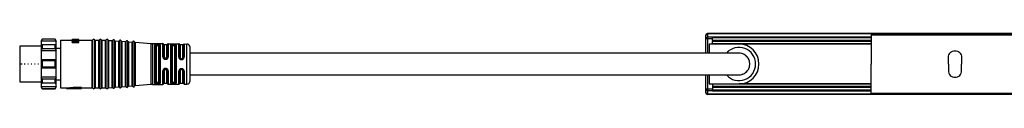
# Model space of a CAD drawing. Header units: millimetres. Extents: x -1015 to 3375, y 357 to 841.
# Tile 2 of 22: x -641 to -344, y 357 to 375. Entities that reach past the tile are written whole.
import ezdxf

# ---------------------------------------------------------------- set-up
doc = ezdxf.new("R2010")
doc.units = ezdxf.units.MM

# ---------------------------------------------------------------- blocks, each defined once
blk = doc.blocks.new('Drawing View4')
at = {"color": 7, "linetype": 'Continuous', "lineweight": 25}
for p, q in [((155.2, 10.87), (155.2, 11.9)), ((155.7, 12.4), (155.7, 12.33)), ((1354.7, 12.4), (155.7, 12.4)), ((155.7, 12.33), (155.7, 11.29)), ((1354.7, 12.33), (155.7, 12.33)), ((255.45, 12.25), (204.95, 12.25)), ((204.95, 12.05), (255.45, 12.05)), ((204.95, 12.05), (204.95, 3.25)), ((-44.5, 10.75), (-44.8, 10.25)), ((-44.8, 10.14), (-44.5, 10.69)), ((-44.8, 10.25), (-44.8, 10.14)), ((-40.3, 10.14), (-44.8, 10.14)), ((-44.8, 10.14), (-44.8, 9)), ((-44.5, 8.99), (-44.8, 9)), ((-44.8, 9), (-44.8, 7.24)), ((-40.3, 9), (-44.8, 9)), ((-40.6, 10.75), (-44.5, 10.75)), ((-44.5, 10.75), (-44.5, 10.69)), ((-40.6, 10.69), (-44.5, 10.69)), ((-44.5, 8.99), (-44.5, 8.55)), ((-40.6, 8.99), (-44.5, 8.99)), ((-40.3, 10.25), (-40.6, 10.75)), ((-40.6, 10.69), (-40.6, 10.75)), ((-40.6, 10.69), (-40.3, 10.14)), ((-40.3, 9), (-40.6, 8.99)), ((-40.6, 8.55), (-40.6, 8.99)), ((-40.3, 10.14), (-40.3, 10.25)), ((-40.3, 9), (-40.3, 10.14)), ((-40.3, 7.24), (-40.3, 9)), ((-39, 10.4), (-39, -3.9)), ((-39, 10.4), (-35.5, 10.4)), ((-35.5, 10.6), (-33.5, 10.6)), ((-35.5, 10.6), (-35.5, 10.58)), ((-35.5, 10.52), (-35.5, 10.58)), ((-35.5, 10.52), (-35.5, 10.45)), ((-35.5, 10.52), (-33.5, 10.52)), ((-35.5, 10.25), (-35.5, 10.45)), ((-35.5, 10.08), (-35.5, 9.91)), ((-33.5, 9.91), (-35.5, 9.91)), ((-35.5, 9.69), (-35.5, 9.91)), ((-35.5, 9.69), (-33.5, 9.69)), ((-35.2, 10.6), (-35.2, 10.6)), ((-35.2, 10.52), (-35.2, 10.56)), ((-34.86, 10.56), (-35.2, 10.56)), ((-33.5, 10.58), (-35.16, 10.58)), ((-33.5, 10.47), (-35.07, 10.47)), ((-35.07, 10.02), (-33.5, 10.02)), ((-35.03, 10.6), (-35.03, 10.6)), ((-34.86, 10.52), (-34.86, 10.56)), ((-33.71, 10.6), (-33.76, 10.6)), ((-33.71, 10.6), (-33.71, 10.6)), ((-33.5, 10.6), (-33.71, 10.6)), ((-33.55, 10.02), (-33.5, 10.03)), ((-33.5, 10.58), (-33.5, 10.6)), ((-33.5, 10.6), (-33.5, 10.6)), ((-33.5, 10.52), (-33.5, 10.58)), ((-33.5, 10.47), (-33.5, 10.52)), ((-33.5, 10.34), (-33.5, 10.47)), ((-33.5, 10.4), (-29.46, 10.4)), ((-33.5, 10.24), (-33.5, 10.34)), ((-33.5, 10.03), (-33.5, 10.24)), ((-33.5, 9.91), (-33.5, 10.02)), ((-33.5, 9.69), (-33.5, 9.91)), ((-29.46, -3.9), (-29.46, 10.4)), ((-29.27, -4.02), (-29.27, 10.52)), ((-28.73, -4.02), (-28.73, 10.52)), ((-28.54, 10.4), (-28.54, -3.9)), ((-28.54, 10.4), (-27.46, 10.4)), ((-27.46, -3.9), (-27.46, 10.4)), ((-27.27, -4.02), (-27.27, 10.52)), ((-26.73, -4.02), (-26.73, 10.52)), ((-26.54, 10.4), (-26.54, -3.9)), ((-26.54, 10.4), (-25.46, 10.4)), ((-25.46, -3.9), (-25.46, 10.4)), ((-25.27, -4.02), (-25.27, 10.52)), ((-24.72, -4), (-24.72, 10.5)), ((-24.54, 10.37), (-24.54, -3.87)), ((-24.54, 10.37), (-23.46, 10.29)), ((-23.46, -3.79), (-23.46, 10.29)), ((-23.27, -3.9), (-23.27, 10.4)), ((-22.72, -3.86), (-22.72, 10.36)), ((-22.54, 10.23), (-22.54, -3.72)), ((-22.54, 10.23), (-21.46, 10.15)), ((-21.46, -3.65), (-21.46, 10.15)), ((-21.27, -3.75), (-21.27, 10.25)), ((-20.72, -3.71), (-20.72, 10.22)), ((-20.54, 10.08), (-20.54, -3.58)), ((-20.54, 10.08), (-19.46, 10.01)), ((-19.46, -3.5), (-19.46, 10.01)), ((-19.27, -3.61), (-19.27, 10.11)), ((-18.72, -3.57), (-18.72, 10.07)), ((-18.54, 9.94), (-18.54, -3.44)), ((-18.54, 9.94), (-17.46, 9.86)), ((-17.46, -3.36), (-17.46, 9.86)), ((-17.27, -3.47), (-17.27, 9.97)), ((-16.72, -3.43), (-16.72, 9.93)), ((-16.54, 9.8), (-16.54, -3.3)), ((-16.54, 9.8), (-11.72, 9.45)), ((-11.72, -2.95), (-11.72, 9.45)), ((-11.28, 9.44), (-11.28, -2.93)), ((-11.28, 9.44), (-8.19, 9.38)), ((-10.58, 9.12), (-10.6, 9.07)), ((-10.6, -2.57), (-10.6, 9.07)), ((-10.4, 8.89), (-10.39, 8.93)), ((-10.4, 8.89), (-10.4, -2.39)), ((-9.9, 9), (-9.9, 9.07)), ((-9.7, 9.07), (-9.9, 9.07)), ((-9.9, 9), (-9.7, 9)), ((-9.7, 9.07), (-9.7, 9)), ((-9, 9.05), (-9, -2.55)), ((-8.19, 5.37), (-8.19, 9.38)), ((-8, 5.31), (-8, 9.22)), ((-7, 9.05), (-7.8, 9.05)), ((-7.8, 9.05), (-7.8, 5.25)), ((-7, 5.25), (-7, 9.05)), ((-6.81, 9.2), (-6.81, 5.31)), ((-6.61, 9.36), (-6.61, 5.36)), ((-6.61, 9.36), (-3.37, 9.31)), ((-5.78, -2.5), (-5.78, 9)), ((-4.9, 9.18), (-5.1, 9.18)), ((-4.9, 8.99), (-5.1, 9)), ((-4.22, 8.97), (-4.22, -2.47)), ((-3.37, 5.27), (-3.37, 9.31)), ((-3.19, 5.23), (-3.19, 9.18)), ((-2.2, 9.05), (-3, 9.05)), ((-3, 9.05), (-3, 5.18)), ((-2.2, 5.18), (-2.2, 9.05)), ((-2.02, 9.17), (-2.02, 5.22)), ((-1.83, 9.28), (-1.83, 5.26)), ((-1.83, 9.28), (-0.98, 9.27)), ((-0.98, 9.26), (-0.98, 9.27)), ((-0.98, -2.77), (-0.98, 9.26)), ((155.2, 6.5), (155.2, 10.87)), ((155.7, 10.87), (155.2, 10.87)), ((157.2, 11.29), (155.7, 11.29)), ((155.7, 11.29), (155.7, 10.87)), ((157.2, 10.87), (155.7, 10.87)), ((155.7, 10.87), (155.7, 6.5)), ((156.2, 9.25), (156.2, 6.5)), ((165.2, 9.25), (156.2, 9.25)), ((204.95, 11.35), (157.2, 11.35)), ((157.2, 11.35), (157.2, 11.17)), ((204.95, 11.17), (157.2, 11.17)), ((157.2, 10.32), (157.2, 11.17)), ((157.2, 10.32), (157.2, 9.98)), ((204.95, 10.32), (157.2, 10.32)), ((157.2, 9.35), (157.2, 9.98)), ((204.95, 9.98), (157.2, 9.98)), ((204.95, 9.35), (157.2, 9.35)), ((157.2, 9.25), (157.2, 9.35)), ((204.95, 9.25), (165.2, 9.25)), ((-44.8, 8.65), (-51.3, 8.65)), ((-51.3, 8.65), (-51.3, 3.25)), ((-44.8, 7.24), (-44.5, 7.86)), ((-40.3, 7.24), (-44.8, 7.24)), ((-44.8, 7.24), (-44.8, 4.5)), ((-44.5, 8.55), (-44.5, 7.86)), ((-40.6, 7.86), (-44.5, 7.86)), ((-40.6, 7.86), (-40.6, 8.55)), ((-40.6, 7.86), (-40.3, 7.24)), ((-40.3, 7.98), (-39, 7.98)), ((-40.3, 4.5), (-40.3, 7.24)), ((-10.2, 8.72), (-10.2, -2.22)), ((-9.9, 8.81), (-9.7, 8.81)), ((-9.4, -2.22), (-9.4, 8.72)), ((-9.2, -2.38), (-9.2, 8.88)), ((-5.59, 8.86), (-5.59, -2.36)), ((-5.4, 8.72), (-5.4, -2.22)), ((-5.1, 8.81), (-4.9, 8.81)), ((-4.6, -2.22), (-4.6, 8.72)), ((-4.41, -2.35), (-4.41, 8.85)), ((0, -1.77), (0, 8.27)), ((-51.3, 3.25), (-51.3, -2.15)), ((-50.54, 3.25), (-51.3, 3.25)), ((-49.65, 3.25), (-49.95, 3.25)), ((-48.65, 3.25), (-48.84, 3.25)), ((-47.65, 3.25), (-47.84, 3.25)), ((-46.65, 3.25), (-46.84, 3.25)), ((-45.65, 3.25), (-45.84, 3.25)), ((-44.8, 4.5), (-44.8, 3.25)), ((-44.5, 4.18), (-44.8, 4.5)), ((-40.3, 4.5), (-44.8, 4.5)), ((-44.8, 3.25), (-44.8, 2)), ((-44.5, 4.18), (-44.5, 3.25)), ((-40.6, 4.18), (-44.5, 4.18)), ((-44.5, 3.25), (-44.5, 2.32)), ((-40.3, 4.5), (-40.6, 4.18)), ((-40.6, 3.25), (-40.6, 4.18)), ((-40.6, 2.32), (-40.6, 3.25)), ((-40.3, 3.25), (-40.3, 4.5)), ((-40.3, 2), (-40.3, 3.25)), ((-7.93, 5.05), (-7.95, 5.11)), ((-7.95, 5.11), (-7.91, 5.04)), ((-7.91, 5.04), (-7.93, 5.05)), ((-7.91, 5.04), (-7.93, 5.05)), ((-7.3, 4.96), (-7.5, 4.96)), ((-7.5, 4.82), (-7.3, 4.82)), ((-6.99, 4.93), (-6.96, 4.95)), ((-6.98, 4.94), (-6.96, 4.95)), ((-6.97, 4.94), (-6.98, 4.94)), ((-6.98, 4.94), (-6.97, 4.94)), ((-6.9, 5.02), (-6.97, 4.93)), ((-2.7, 4.75), (-2.7, 4.89)), ((-2.7, 4.89), (-2.5, 4.89)), ((-2.7, 4.75), (-2.5, 4.75)), ((-2.7, 4.6), (-2.5, 4.6)), ((-2.5, 4.75), (-2.5, 4.89)), ((204.95, -5.55), (204.95, 3.25)), ((228.2, 3.25), (228.2, 5.25)), ((228.2, 3.25), (228.2, 1.25)), ((232.2, 5.25), (232.2, 3.25)), ((232.2, 1.25), (232.2, 3.25)), ((-44.8, 2), (-44.5, 2.32)), ((-40.3, 2), (-44.8, 2)), ((-44.8, 2), (-44.8, -0.74)), ((-40.6, 2.32), (-44.5, 2.32)), ((-40.6, 2.32), (-40.3, 2)), ((-40.3, -0.74), (-40.3, 2)), ((-8.19, -2.88), (-8.19, 1.21)), ((-8, -2.72), (-8, 1.26)), ((-7.95, 1.47), (-7.92, 1.54)), ((-7.9, 1.55), (-7.92, 1.54)), ((-7.82, 1.63), (-7.86, 1.6)), ((-7.8, 1.32), (-7.8, -2.55)), ((-7.3, 1.75), (-7.5, 1.75)), ((-7.5, 1.61), (-7.3, 1.61)), ((-7.01, 1.66), (-6.99, 1.66)), ((-7.01, 1.66), (-6.98, 1.63)), ((-7.01, 1.66), (-6.99, 1.66)), ((-7, -2.55), (-7, 1.32)), ((-6.99, 1.66), (-6.91, 1.57)), ((-6.81, 1.27), (-6.81, -2.7)), ((-6.61, 1.21), (-6.61, -2.86)), ((-3.37, -2.81), (-3.37, 1.16)), ((-3.19, -2.68), (-3.19, 1.2)), ((-3, 1.25), (-3, -2.55)), ((-2.5, 1.83), (-2.7, 1.83)), ((-2.5, 1.68), (-2.7, 1.68)), ((-2.7, 1.68), (-2.7, 1.54)), ((-2.5, 1.54), (-2.7, 1.54)), ((-2.5, 1.68), (-2.5, 1.54)), ((-2.2, -2.55), (-2.2, 1.25)), ((-2.02, 1.21), (-2.02, -2.66)), ((-1.83, 1.17), (-1.83, -2.78)), ((155.2, -4.37), (155.2, 0)), ((155.7, 0), (155.7, -4.37)), ((156.2, 0), (156.2, -2.75)), ((-51.3, -2.15), (-44.8, -2.15)), ((-40.3, -0.74), (-44.8, -0.74)), ((-44.5, -1.36), (-44.8, -0.74)), ((-44.8, -0.74), (-44.8, -2.5)), ((-44.8, -2.5), (-44.5, -2.49)), ((-40.3, -2.5), (-44.8, -2.5)), ((-44.8, -2.5), (-44.8, -3.64)), ((-40.6, -1.36), (-44.5, -1.36)), ((-44.5, -1.36), (-44.5, -2.05)), ((-44.5, -2.05), (-44.5, -2.49)), ((-40.6, -2.49), (-44.5, -2.49)), ((-40.3, -0.74), (-40.6, -1.36)), ((-40.6, -2.05), (-40.6, -1.36)), ((-40.6, -2.49), (-40.6, -2.05)), ((-40.6, -2.49), (-40.3, -2.5)), ((-40.3, -2.5), (-40.3, -0.74)), ((-40.3, -1.47), (-39, -1.47)), ((-40.3, -3.64), (-40.3, -2.5)), ((-11.72, -2.95), (-16.54, -3.3)), ((-11.72, -2.95), (-11.72, -2.95)), ((-11.28, -2.94), (-8.19, -2.88)), ((-11.28, -2.93), (-11.28, -2.94)), ((-10.6, -2.57), (-10.58, -2.62)), ((-10.39, -2.43), (-10.4, -2.39)), ((-9.7, -2.31), (-9.9, -2.31)), ((-9.9, -2.57), (-9.9, -2.5)), ((-9.7, -2.5), (-9.9, -2.5)), ((-9.9, -2.57), (-9.7, -2.57)), ((-9.7, -2.5), (-9.7, -2.57)), ((-7.8, -2.55), (-7, -2.55)), ((-6.61, -2.86), (-3.37, -2.81)), ((-6.61, -2.86), (-6.61, -2.86)), ((-4.9, -2.31), (-5.1, -2.31)), ((-5.1, -2.5), (-4.9, -2.49)), ((-5.1, -2.68), (-4.9, -2.68)), ((-3, -2.55), (-2.2, -2.55)), ((-2.02, -2.66), (-2.02, -2.67)), ((-1.83, -2.78), (-0.98, -2.77)), ((-1.83, -2.78), (-1.83, -2.78)), ((156.2, -2.75), (165.2, -2.75)), ((157.2, -2.85), (157.2, -2.75)), ((204.95, -2.85), (157.2, -2.85)), ((157.2, -2.85), (157.2, -3.48)), ((204.95, -2.75), (165.2, -2.75)), ((-40.3, -3.64), (-44.8, -3.64)), ((-44.5, -4.19), (-44.8, -3.64)), ((-44.8, -3.64), (-44.8, -3.75)), ((-44.8, -3.75), (-44.5, -4.25)), ((-40.6, -4.19), (-44.5, -4.19)), ((-44.5, -4.19), (-44.5, -4.25)), ((-44.5, -4.25), (-40.6, -4.25)), ((-40.3, -3.64), (-40.6, -4.19)), ((-40.6, -4.25), (-40.3, -3.75)), ((-40.6, -4.25), (-40.6, -4.19)), ((-40.3, -3.75), (-40.3, -3.64)), ((-39, -3.9), (-37.2, -3.9)), ((-37.2, -3.9), (-35.2, -3.74)), ((-37.2, -3.9), (-37.2, -4.1)), ((-37.2, -4.1), (-35.2, -3.95)), ((-37.2, -4.1), (-32.7, -4.1)), ((-35.2, -3.74), (-35.2, -3.95)), ((-32.7, -3.84), (-35.2, -3.84)), ((-35.2, -4.04), (-35.2, -3.95)), ((-35.2, -4.04), (-32.7, -4.04)), ((-32.7, -3.84), (-32.7, -4.04)), ((-32.7, -3.9), (-31.07, -3.9)), ((-32.7, -4.1), (-32.7, -4.04)), ((-31.07, -3.9), (-30.84, -3.9)), ((-30.84, -3.9), (-29.46, -3.9)), ((-29.46, -3.9), (-29.46, -3.9)), ((-28.73, -4.02), (-28.73, -4.02)), ((-28.54, -3.9), (-28.54, -3.9)), ((-28.54, -3.9), (-27.46, -3.9)), ((-27.46, -3.9), (-27.46, -3.9)), ((-26.73, -4.02), (-26.73, -4.02)), ((-26.54, -3.9), (-26.54, -3.9)), ((-26.54, -3.9), (-25.46, -3.9)), ((-25.46, -3.9), (-25.46, -3.9)), ((-24.72, -4), (-24.72, -4)), ((-24.54, -3.87), (-23.46, -3.79)), ((-24.54, -3.87), (-24.54, -3.87)), ((-23.46, -3.79), (-23.46, -3.79)), ((-22.72, -3.86), (-22.72, -3.86)), ((-22.54, -3.73), (-21.46, -3.65)), ((-22.54, -3.72), (-22.54, -3.73)), ((-21.46, -3.65), (-21.46, -3.65)), ((-20.72, -3.72), (-20.72, -3.71)), ((-20.54, -3.58), (-19.46, -3.51)), ((-20.54, -3.58), (-20.54, -3.58)), ((-19.46, -3.51), (-19.46, -3.5)), ((-18.72, -3.57), (-18.72, -3.57)), ((-18.54, -3.44), (-17.46, -3.36)), ((-18.54, -3.44), (-18.54, -3.44)), ((-17.46, -3.36), (-17.46, -3.36)), ((-16.72, -3.43), (-16.72, -3.43)), ((-16.54, -3.3), (-16.54, -3.3)), ((155.7, -4.37), (155.2, -4.37)), ((155.2, -5.4), (155.2, -4.37)), ((157.2, -4.37), (155.7, -4.37)), ((155.7, -4.37), (155.7, -4.79)), ((155.7, -4.79), (155.7, -5.83)), ((157.2, -4.79), (155.7, -4.79)), ((1354.7, -5.83), (155.7, -5.83)), ((155.7, -5.83), (155.7, -5.9)), ((1354.7, -5.9), (155.7, -5.9)), ((157.2, -3.48), (157.2, -3.82)), ((204.95, -3.48), (157.2, -3.48)), ((157.2, -3.82), (157.2, -4.67)), ((204.95, -3.82), (157.2, -3.82)), ((204.95, -4.67), (157.2, -4.67)), ((157.2, -4.67), (157.2, -4.85)), ((157.2, -4.85), (204.95, -4.85)), ((204.95, -5.55), (255.45, -5.55)), ((255.45, -5.75), (204.95, -5.75))]:
    blk.add_line(p, q, dxfattribs=at)
at = {"color": 7, "linetype": 'Continuous', "lineweight": 25, "flags": 128}
for points in [[(-9.7, 9.26), (-9.81, 9.26), (-9.9, 9.26)], [(-7.5, 4.67), (-7.38, 4.67), (-7.3, 4.67)], [(-7.3, 1.91), (-7.41, 1.91), (-7.5, 1.91)], [(-9.9, -2.76), (-9.78, -2.76), (-9.7, -2.76)]]:
    blk.add_lwpolyline(points, dxfattribs=at)
at = {"color": 7, "linetype": 'Continuous', "lineweight": 25}
for centre, radius, start, end in [((155.7, 11.9), 0.5, 90, 180), ((155.67, 11.86), 0.468, 85.8136, 175.0883), ((-29.46, 10.6), 0.2, 270, 336.4218), ((-29, 10.4), 0.3, 90, 156.4218), ((-29, 10.4), 0.3, 23.5782, 90), ((-28.54, 10.6), 0.2, 203.5782, 270), ((-27.46, 10.6), 0.2, 270, 336.4218), ((-27, 10.4), 0.3, 90, 156.4218), ((-27, 10.4), 0.3, 23.5782, 90), ((-26.54, 10.6), 0.2, 203.5782, 270), ((-25.46, 10.6), 0.2, 270, 336.4218), ((-25, 10.4), 0.3, 90, 156.4218), ((-25, 10.4), 0.3, 19.5063, 90), ((-24.53, 10.57), 0.2, 199.5063, 265.9282), ((-23.44, 10.49), 0.2, 265.9282, 270), ((-23.44, 10.49), 0.2, 270, 332.35), ((-23, 10.26), 0.3, 90, 152.35), ((-23, 10.26), 0.3, 19.5063, 90), ((-22.53, 10.42), 0.2, 199.5063, 265.9282), ((-21.44, 10.35), 0.2, 265.9282, 270), ((-21.44, 10.35), 0.2, 270, 332.35), ((-21, 10.12), 0.3, 90, 152.35), ((-21, 10.12), 0.3, 19.5063, 90), ((-20.53, 10.28), 0.2, 199.5063, 265.9282), ((-19.44, 10.2), 0.2, 265.9282, 270), ((-19.44, 10.2), 0.2, 270, 332.35), ((-19, 9.97), 0.3, 90, 152.35), ((-19, 9.97), 0.3, 19.5063, 90), ((-18.53, 10.14), 0.2, 199.5063, 265.9282), ((-17.44, 10.06), 0.2, 265.9282, 270), ((-17.44, 10.06), 0.2, 270, 332.35), ((-17, 9.83), 0.3, 90, 152.35), ((-17, 9.83), 0.3, 19.5063, 90), ((-16.53, 10), 0.2, 199.5063, 265.9282), ((-11.15, 17.43), 8, 265.9282, 269.0586), ((-8.19, 9.18), 0.2, 9.4055, 89.0586), ((-7.8, 9.25), 0.2, 189.4055, 270), ((-7, 9.25), 0.2, 270, 346.7915), ((-6.61, 9.16), 0.2, 89.0586, 166.7915), ((-3.37, 9.11), 0.2, 21.1924, 89.0586), ((-3, 9.25), 0.2, 201.1924, 270), ((-2.2, 9.25), 0.2, 270, 334.8768), ((-1.84, 9.08), 0.2, 89.0586, 154.8768), ((-1, 8.27), 1, 0, 89.0586), ((155.67, 10.83), 0.468, 85.8136, 175.0883), ((165.2, 3.25), 6, 270, 90), ((165.2, 3.25), 5, 221.1375, 139.0534), ((165.2, 3.25), 3.25, 270, 91.1723), ((165.2, 3.25), 3.25, 269.9707, 89.981), ((-11.15, -10.93), 8, 90.9414, 94.0718), ((-8.19, -2.68), 0.2, 270.9414, 350.5945), ((-7.8, -2.75), 0.2, 90, 170.5945), ((-7, -2.75), 0.2, 13.2085, 90), ((-6.61, -2.66), 0.2, 193.2085, 270.9414), ((-3.37, -2.61), 0.2, 270.9414, 338.8076), ((-3, -2.75), 0.2, 90, 158.8076), ((-2.2, -2.75), 0.2, 25.1232, 90), ((-1.84, -2.58), 0.2, 205.1232, 270.9414), ((-1, -1.77), 1, 270.9414, 0), ((-29.46, -4.1), 0.2, 23.5782, 90), ((-29, -3.9), 0.3, 203.5782, 270), ((-29, -3.9), 0.3, 270, 336.4218), ((-28.54, -4.1), 0.2, 90, 156.4218), ((-27.46, -4.1), 0.2, 23.5782, 90), ((-27, -3.9), 0.3, 203.5782, 270), ((-27, -3.9), 0.3, 270, 336.4218), ((-26.54, -4.1), 0.2, 90, 156.4218), ((-25.46, -4.1), 0.2, 23.5782, 90), ((-25, -3.9), 0.3, 203.5782, 270), ((-25, -3.9), 0.3, 270, 340.4937), ((-24.53, -4.07), 0.2, 94.0718, 160.4937), ((-23.44, -3.99), 0.2, 90, 94.0718), ((-23.44, -3.99), 0.2, 27.65, 90), ((-23, -3.76), 0.3, 207.65, 270), ((-23, -3.76), 0.3, 270, 340.4937), ((-22.53, -3.92), 0.2, 94.0718, 160.4937), ((-21.44, -3.85), 0.2, 90, 94.0718), ((-21.44, -3.85), 0.2, 27.65, 90), ((-21, -3.62), 0.3, 207.65, 270), ((-21, -3.62), 0.3, 270, 340.4937), ((-20.53, -3.78), 0.2, 94.0718, 160.4937), ((-19.44, -3.7), 0.2, 90, 94.0718), ((-19.44, -3.7), 0.2, 27.65, 90), ((-19, -3.47), 0.3, 207.65, 270), ((-19, -3.47), 0.3, 270, 340.4937), ((-18.53, -3.64), 0.2, 94.0718, 160.4937), ((-17.44, -3.56), 0.2, 90, 94.0718), ((-17.44, -3.56), 0.2, 27.65, 90), ((-17, -3.33), 0.3, 207.65, 270), ((-17, -3.33), 0.3, 270, 340.4937), ((-16.53, -3.5), 0.2, 94.0718, 160.4937), ((155.67, -4.33), 0.468, 184.9117, 274.1864), ((155.67, -5.36), 0.468, 184.9117, 274.1864), ((155.7, -5.4), 0.5, 180, 270)]:
    blk.add_arc(centre, radius, start, end, dxfattribs=at)
for points in [[(204.95, 12.25), (204.95, 12.25), (204.95, 12.24), (204.95, 12.19), (204.95, 12.13), (204.95, 12.08), (204.95, 12.05)], [(-10.4, 8.89), (-10.4, 8.92), (-10.41, 8.96), (-10.46, 9.02), (-10.52, 9.06), (-10.57, 9.07), (-10.6, 9.07)], [(-10.2, 8.72), (-10.23, 8.72), (-10.28, 8.73), (-10.34, 8.77), (-10.39, 8.82), (-10.4, 8.87), (-10.4, 8.89)], [(-9.9, 9.07), (-9.9, 9.09), (-9.9, 9.14), (-9.9, 9.2), (-9.9, 9.24), (-9.9, 9.26), (-9.9, 9.26)], [(-9.9, 8.81), (-9.9, 8.82), (-9.9, 8.84), (-9.9, 8.88), (-9.9, 8.94), (-9.9, 8.98), (-9.9, 9)], [(-9.7, 9.07), (-9.7, 9.09), (-9.7, 9.13), (-9.7, 9.19), (-9.7, 9.24), (-9.7, 9.25), (-9.7, 9.26)], [(-9.7, 8.81), (-9.7, 8.82), (-9.7, 8.84), (-9.7, 8.88), (-9.7, 8.94), (-9.7, 8.98), (-9.7, 9)], [(-9.2, 8.88), (-9.2, 8.9), (-9.18, 8.95), (-9.14, 9), (-9.07, 9.04), (-9.02, 9.04), (-9, 9.05)], [(-5.59, 8.86), (-5.6, 8.88), (-5.62, 8.91), (-5.66, 8.96), (-5.72, 8.99), (-5.76, 8.99), (-5.78, 9)], [(-5.1, 8.81), (-5.1, 8.82), (-5.1, 8.84), (-5.1, 8.88), (-5.1, 8.93), (-5.1, 8.98), (-5.1, 9)], [(-4.9, 8.81), (-4.9, 8.82), (-4.9, 8.84), (-4.9, 8.88), (-4.9, 8.93), (-4.9, 8.97), (-4.9, 8.99)], [(-4.41, 8.85), (-4.4, 8.86), (-4.39, 8.9), (-4.34, 8.94), (-4.28, 8.97), (-4.24, 8.97), (-4.22, 8.97)], [(-9.4, 8.72), (-9.38, 8.72), (-9.33, 8.73), (-9.27, 8.76), (-9.22, 8.82), (-9.21, 8.86), (-9.2, 8.88)], [(-5.4, 8.72), (-5.42, 8.72), (-5.47, 8.72), (-5.52, 8.75), (-5.57, 8.8), (-5.59, 8.84), (-5.59, 8.86)], [(-4.6, 8.72), (-4.58, 8.72), (-4.54, 8.72), (-4.48, 8.75), (-4.44, 8.79), (-4.42, 8.83), (-4.41, 8.85)], [(228.2, 5.25), (228.23, 5.51), (228.29, 6.04), (228.75, 6.7), (229.41, 7.15), (230.2, 7.3), (230.99, 7.15), (231.65, 6.7), (232.11, 6.04), (232.17, 5.51), (232.2, 5.25)], [(-8, 5.31), (-8, 5.32), (-8.02, 5.33), (-8.06, 5.35), (-8.12, 5.37), (-8.17, 5.37), (-8.19, 5.37)], [(-7.8, 5.25), (-7.82, 5.25), (-7.87, 5.26), (-7.93, 5.27), (-7.98, 5.29), (-7.99, 5.3), (-8, 5.31)], [(-7.5, 4.96), (-7.5, 4.94), (-7.5, 4.9), (-7.5, 4.86), (-7.5, 4.83), (-7.5, 4.82), (-7.5, 4.82)], [(-7.5, 4.82), (-7.5, 4.82), (-7.5, 4.82), (-7.5, 4.78), (-7.5, 4.73), (-7.5, 4.69), (-7.5, 4.67)], [(-7.3, 4.96), (-7.3, 4.94), (-7.3, 4.9), (-7.3, 4.86), (-7.3, 4.83), (-7.3, 4.82), (-7.3, 4.82)], [(-7.3, 4.82), (-7.3, 4.82), (-7.3, 4.82), (-7.3, 4.78), (-7.3, 4.73), (-7.3, 4.69), (-7.3, 4.67)], [(-7, 5.25), (-6.98, 5.25), (-6.93, 5.26), (-6.87, 5.27), (-6.83, 5.28), (-6.81, 5.3), (-6.81, 5.31)], [(-6.81, 5.31), (-6.8, 5.31), (-6.78, 5.33), (-6.74, 5.35), (-6.68, 5.36), (-6.63, 5.36), (-6.61, 5.36)], [(-3.19, 5.23), (-3.2, 5.23), (-3.21, 5.24), (-3.26, 5.26), (-3.31, 5.27), (-3.35, 5.27), (-3.37, 5.27)], [(-3.19, 5.23), (-3.18, 5.22), (-3.16, 5.21), (-3.11, 5.19), (-3.06, 5.19), (-3.02, 5.18), (-3, 5.18)], [(-2.02, 5.22), (-2.03, 5.22), (-2.05, 5.21), (-2.09, 5.19), (-2.14, 5.18), (-2.18, 5.18), (-2.2, 5.18)], [(-2.02, 5.22), (-2.01, 5.23), (-1.99, 5.24), (-1.95, 5.25), (-1.89, 5.26), (-1.85, 5.26), (-1.83, 5.26)], [(-8, 1.26), (-8, 1.25), (-8.02, 1.24), (-8.06, 1.22), (-8.12, 1.21), (-8.17, 1.21), (-8.19, 1.21)], [(-7.8, 1.32), (-7.82, 1.32), (-7.87, 1.31), (-7.93, 1.3), (-7.98, 1.28), (-7.99, 1.27), (-8, 1.26)], [(-7.5, 1.75), (-7.5, 1.75), (-7.5, 1.76), (-7.5, 1.79), (-7.5, 1.84), (-7.5, 1.88), (-7.5, 1.91)], [(-7.5, 1.61), (-7.5, 1.63), (-7.5, 1.67), (-7.5, 1.71), (-7.5, 1.74), (-7.5, 1.75), (-7.5, 1.75)], [(-7.3, 1.75), (-7.3, 1.75), (-7.3, 1.76), (-7.3, 1.79), (-7.3, 1.84), (-7.3, 1.88), (-7.3, 1.91)], [(-7.3, 1.61), (-7.3, 1.63), (-7.3, 1.67), (-7.3, 1.71), (-7.3, 1.74), (-7.3, 1.75), (-7.3, 1.75)], [(-7, 1.32), (-6.98, 1.32), (-6.93, 1.31), (-6.87, 1.3), (-6.83, 1.29), (-6.81, 1.27), (-6.81, 1.27)], [(-6.81, 1.27), (-6.8, 1.26), (-6.78, 1.24), (-6.74, 1.23), (-6.68, 1.22), (-6.63, 1.21), (-6.61, 1.21)], [(-3.19, 1.2), (-3.2, 1.2), (-3.21, 1.18), (-3.26, 1.17), (-3.31, 1.16), (-3.35, 1.16), (-3.37, 1.16)], [(-3.19, 1.2), (-3.18, 1.21), (-3.16, 1.22), (-3.11, 1.24), (-3.06, 1.25), (-3.02, 1.25), (-3, 1.25)], [(-2.02, 1.21), (-2.03, 1.21), (-2.05, 1.22), (-2.09, 1.24), (-2.14, 1.25), (-2.18, 1.25), (-2.2, 1.25)], [(-2.02, 1.21), (-2.01, 1.2), (-1.99, 1.19), (-1.95, 1.18), (-1.89, 1.17), (-1.85, 1.17), (-1.83, 1.17)], [(228.2, 1.25), (228.23, 0.99), (228.29, 0.46), (228.75, -0.2), (229.41, -0.65), (230.2, -0.8), (230.99, -0.65), (231.65, -0.2), (232.11, 0.46), (232.17, 0.99), (232.2, 1.25)], [(-10.4, -2.39), (-10.4, -2.42), (-10.41, -2.46), (-10.46, -2.52), (-10.52, -2.56), (-10.57, -2.57), (-10.6, -2.57)], [(-10.2, -2.22), (-10.23, -2.22), (-10.28, -2.23), (-10.34, -2.27), (-10.39, -2.32), (-10.4, -2.37), (-10.4, -2.39)], [(-9.9, -2.31), (-9.9, -2.32), (-9.9, -2.34), (-9.9, -2.38), (-9.9, -2.44), (-9.9, -2.48), (-9.9, -2.5)], [(-9.9, -2.57), (-9.9, -2.59), (-9.9, -2.64), (-9.9, -2.7), (-9.9, -2.74), (-9.9, -2.76), (-9.9, -2.76)], [(-9.7, -2.31), (-9.7, -2.32), (-9.7, -2.34), (-9.7, -2.38), (-9.7, -2.44), (-9.7, -2.48), (-9.7, -2.5)], [(-9.7, -2.57), (-9.7, -2.59), (-9.7, -2.63), (-9.7, -2.69), (-9.7, -2.74), (-9.7, -2.75), (-9.7, -2.76)], [(-9.4, -2.22), (-9.38, -2.22), (-9.33, -2.23), (-9.27, -2.26), (-9.22, -2.32), (-9.21, -2.36), (-9.2, -2.38)], [(-9.2, -2.38), (-9.2, -2.4), (-9.18, -2.45), (-9.14, -2.5), (-9.07, -2.54), (-9.02, -2.54), (-9, -2.55)], [(-5.59, -2.36), (-5.6, -2.38), (-5.62, -2.41), (-5.66, -2.46), (-5.72, -2.49), (-5.76, -2.49), (-5.78, -2.5)], [(-5.4, -2.22), (-5.42, -2.22), (-5.47, -2.22), (-5.52, -2.25), (-5.57, -2.3), (-5.59, -2.34), (-5.59, -2.36)], [(-5.1, -2.31), (-5.1, -2.32), (-5.1, -2.34), (-5.1, -2.38), (-5.1, -2.43), (-5.1, -2.48), (-5.1, -2.5)], [(-4.9, -2.31), (-4.9, -2.32), (-4.9, -2.34), (-4.9, -2.38), (-4.9, -2.43), (-4.9, -2.47), (-4.9, -2.49)], [(-4.6, -2.22), (-4.58, -2.22), (-4.54, -2.22), (-4.48, -2.25), (-4.44, -2.29), (-4.42, -2.33), (-4.41, -2.35)], [(-4.41, -2.35), (-4.4, -2.36), (-4.39, -2.4), (-4.34, -2.44), (-4.28, -2.47), (-4.24, -2.47), (-4.22, -2.47)], [(204.95, -5.75), (204.95, -5.75), (204.95, -5.74), (204.95, -5.69), (204.95, -5.63), (204.95, -5.58), (204.95, -5.55)]]:
    blk.add_open_spline(points, degree=3, dxfattribs=at)
for points, knots in [([(-35.2, 10.56), (-35.26, 10.56), (-35.36, 10.57), (-35.46, 10.58), (-35.5, 10.58)], [0, 0, 0, 0, 0.559998, 1, 1, 1, 1]), ([(-33.71, 10.29), (-34.05, 10.33), (-34.64, 10.39), (-35.24, 10.43), (-35.5, 10.45)], [0, 0, 0, 0, 0.559996, 1, 1, 1, 1]), ([(-35.5, 10.08), (-35.17, 10.12), (-34.57, 10.2), (-33.98, 10.27), (-33.71, 10.29)], [0, 0, 0, 0, 0.559995, 1, 1, 1, 1]), ([(-34.69, 10.18), (-34.7, 10.18), (-34.97, 10.21), (-35.24, 10.23), (-35.5, 10.25)], [0, 0, 0, 0, 0.02427, 1, 1, 1, 1]), ([(-35.03, 10.6), (-35.06, 10.6), (-35.12, 10.6), (-35.18, 10.6), (-35.2, 10.6)], [0, 0, 0, 0, 0.56, 1, 1, 1, 1]), ([(-34.86, 10.56), (-34.92, 10.56), (-35.02, 10.57), (-35.12, 10.58), (-35.16, 10.58)], [0, 0, 0, 0, 0.559998, 1, 1, 1, 1]), ([(-33.5, 10.34), (-33.79, 10.37), (-34.32, 10.42), (-34.84, 10.46), (-35.07, 10.47)], [0, 0, 0, 0, 0.559996, 1, 1, 1, 1]), ([(-35.07, 10.02), (-34.78, 10.07), (-34.26, 10.15), (-33.73, 10.21), (-33.5, 10.24)], [0, 0, 0, 0, 0.5599951, 1, 1, 1, 1]), ([(-9.9, 9.26), (-9.98, 9.26), (-10.13, 9.26), (-10.34, 9.24), (-10.51, 9.19), (-10.56, 9.14), (-10.58, 9.12)], [0, 0, 0, 0, 0.241569, 0.481567, 0.731543, 1, 1, 1, 1]), ([(-10.39, 8.93), (-10.39, 8.95), (-10.4, 9), (-10.45, 9.06), (-10.51, 9.11), (-10.56, 9.11), (-10.58, 9.12)], [0, 0, 0, 0, 0.241112, 0.499995, 0.758881, 1, 1, 1, 1]), ([(-10.39, 8.93), (-10.37, 8.95), (-10.34, 9), (-10.23, 9.04), (-10.08, 9.07), (-9.96, 9.07), (-9.9, 9.07)], [0, 0, 0, 0, 0.2590408, 0.5026657, 0.7495689, 1, 1, 1, 1]), ([(-10.39, 8.93), (-10.37, 8.94), (-10.34, 8.96), (-10.22, 8.99), (-10.07, 9), (-9.96, 9), (-9.9, 9)], [0, 0, 0, 0, 0.264662, 0.51369, 0.753717, 1, 1, 1, 1]), ([(-9.06, 9.14), (-9.1, 9.16), (-9.16, 9.2), (-9.32, 9.23), (-9.5, 9.25), (-9.63, 9.26), (-9.7, 9.26)], [0, 0, 0, 0, 0.2647918, 0.5171041, 0.7605157, 1, 1, 1, 1]), ([(-9.7, 9.07), (-9.65, 9.06), (-9.56, 9.06), (-9.43, 9.04), (-9.32, 9), (-9.27, 8.97), (-9.25, 8.95)], [0, 0, 0, 0, 0.245905, 0.493255, 0.743998, 1, 1, 1, 1]), ([(-9.7, 9), (-9.65, 9), (-9.56, 9), (-9.43, 8.99), (-9.32, 8.97), (-9.27, 8.96), (-9.25, 8.95)], [0, 0, 0, 0, 0.242551, 0.489727, 0.742047, 1, 1, 1, 1]), ([(-9.25, 8.95), (-9.24, 8.97), (-9.23, 9.02), (-9.19, 9.08), (-9.13, 9.13), (-9.09, 9.14), (-9.06, 9.14)], [0, 0, 0, 0, 0.241446, 0.500003, 0.758559, 1, 1, 1, 1]), ([(-9.25, 8.95), (-9.23, 8.94), (-9.21, 8.92), (-9.2, 8.89), (-9.2, 8.88)], [0, 0, 0, 0, 0.499485, 1, 1, 1, 1]), ([(-9, 9.05), (-9, 9.07), (-9.01, 9.1), (-9.05, 9.13), (-9.06, 9.14)], [0, 0, 0, 0, 0.552005, 1, 1, 1, 1]), ([(-5.1, 9.18), (-5.2, 9.18), (-5.4, 9.18), (-5.62, 9.14), (-5.76, 9.08), (-5.77, 9.02), (-5.78, 9)], [0, 0, 0, 0, 0.267548, 0.5453, 0.771617, 1, 1, 1, 1]), ([(-5.59, 8.86), (-5.59, 8.88), (-5.57, 8.92), (-5.46, 8.97), (-5.32, 8.99), (-5.2, 9), (-5.13, 9), (-5.1, 9)], [0, 0, 0, 0, 0.251131, 0.500892, 0.749986, 0.87511, 1, 1, 1, 1]), ([(-5.1, 9.18), (-5.1, 9.18), (-5.1, 9.16), (-5.1, 9.12), (-5.1, 9.06), (-5.1, 9.02), (-5.1, 9)], [0, 0, 0, 0, 0.251426, 0.499997, 0.748572, 1, 1, 1, 1]), ([(-4.22, 8.97), (-4.23, 9), (-4.25, 9.06), (-4.41, 9.13), (-4.63, 9.17), (-4.81, 9.18), (-4.9, 9.18)], [0, 0, 0, 0, 0.254619, 0.514225, 0.762311, 1, 1, 1, 1]), ([(-4.9, 9.18), (-4.9, 9.17), (-4.9, 9.16), (-4.9, 9.12), (-4.9, 9.06), (-4.9, 9.02), (-4.9, 8.99)], [0, 0, 0, 0, 0.243205, 0.499868, 0.756602, 1, 1, 1, 1]), ([(-4.9, 8.99), (-4.87, 8.99), (-4.8, 8.99), (-4.68, 8.98), (-4.54, 8.96), (-4.43, 8.91), (-4.42, 8.87), (-4.41, 8.85)], [0, 0, 0, 0, 0.124787, 0.249886, 0.499149, 0.749117, 1, 1, 1, 1]), ([(-10.2, 8.72), (-10.19, 8.73), (-10.18, 8.76), (-10.1, 8.79), (-10, 8.81), (-9.93, 8.81), (-9.9, 8.81)], [0, 0, 0, 0, 0.285261, 0.56524, 0.782325, 1, 1, 1, 1]), ([(-9.7, 8.81), (-9.66, 8.81), (-9.57, 8.81), (-9.47, 8.78), (-9.41, 8.75), (-9.4, 8.73), (-9.4, 8.72)], [0, 0, 0, 0, 0.276915, 0.553061, 0.773142, 1, 1, 1, 1]), ([(-5.4, 8.72), (-5.39, 8.73), (-5.38, 8.76), (-5.3, 8.79), (-5.2, 8.81), (-5.13, 8.81), (-5.1, 8.81)], [0, 0, 0, 0, 0.285261, 0.56524, 0.782325, 1, 1, 1, 1]), ([(-4.9, 8.81), (-4.86, 8.81), (-4.77, 8.81), (-4.67, 8.78), (-4.61, 8.75), (-4.6, 8.73), (-4.6, 8.72)], [0, 0, 0, 0, 0.276915, 0.553061, 0.773141, 1, 1, 1, 1]), ([(165.2, 6.5), (165.17, 6.5), (165.13, 6.5), (164.62, 6.5), (163.53, 6.5), (161.89, 6.5), (159.84, 6.5), (157.72, 6.5), (155.63, 6.5), (153.86, 6.5), (152.1, 6.5), (150.27, 6.5), (148.39, 6.5), (144.14, 6.5), (137.51, 6.5), (128.63, 6.5), (119.99, 6.5), (111.65, 6.5), (103.29, 6.5), (95.69, 6.5), (88.7, 6.5), (82.56, 6.5), (76.46, 6.5), (70.58, 6.5), (64.97, 6.5), (59.54, 6.5), (54.21, 6.5), (48.55, 6.5), (42.27, 6.5), (35.07, 6.5), (27.06, 6.5), (18.39, 6.5), (9.3, 6.5), (3.12, 6.5), (0, 6.5)], [0, 0, 0, 0, 0.006663, 0.012838, 0.024755, 0.036695, 0.048283, 0.065251, 0.076513, 0.086766, 0.097424, 0.108437, 0.119728, 0.131143, 0.184432, 0.237654, 0.288979, 0.338019, 0.386039, 0.437646, 0.473192, 0.510411, 0.54689, 0.581852, 0.615163, 0.646723, 0.678674, 0.710104, 0.747492, 0.790429, 0.838281, 0.890113, 0.944613, 1, 1, 1, 1]), ([(-8.19, 5.37), (-8.19, 5.3), (-8.18, 5.17), (-8.11, 5.05), (-8.08, 4.99)], [0, 0, 0, 0, 0.497389, 1, 1, 1, 1]), ([(-7.93, 5.05), (-7.94, 5.05), (-7.97, 5.04), (-8.02, 5.02), (-8.06, 5), (-8.08, 4.99)], [0, 0, 0, 0, 0.340185, 0.680373, 1, 1, 1, 1]), ([(-8.08, 4.99), (-8.04, 4.94), (-7.97, 4.85), (-7.83, 4.75), (-7.67, 4.68), (-7.55, 4.67), (-7.5, 4.67)], [0, 0, 0, 0, 0.257138, 0.51101, 0.755862, 1, 1, 1, 1]), ([(-7.91, 5.04), (-7.94, 5.08), (-7.99, 5.17), (-7.99, 5.26), (-8, 5.31)], [0, 0, 0, 0, 0.499299, 1, 1, 1, 1]), ([(-7.5, 4.82), (-7.54, 4.82), (-7.62, 4.83), (-7.74, 4.88), (-7.84, 4.95), (-7.89, 5.01), (-7.91, 5.04)], [0, 0, 0, 0, 0.251138, 0.500284, 0.749288, 1, 1, 1, 1]), ([(-7.5, 4.96), (-7.54, 4.97), (-7.63, 4.98), (-7.73, 5.06), (-7.79, 5.15), (-7.8, 5.22), (-7.8, 5.25)], [0, 0, 0, 0, 0.275977, 0.551671, 0.772108, 1, 1, 1, 1]), ([(-7.7, 4.87), (-7.67, 4.86), (-7.6, 4.83), (-7.53, 4.83), (-7.5, 4.83)], [0, 0, 0, 0, 0.449854, 1, 1, 1, 1]), ([(-7, 5.25), (-7.01, 5.21), (-7.02, 5.13), (-7.1, 5.03), (-7.2, 4.97), (-7.27, 4.97), (-7.3, 4.96)], [0, 0, 0, 0, 0.286333, 0.566645, 0.783294, 1, 1, 1, 1]), ([(-6.98, 4.94), (-7.03, 4.9), (-7.12, 4.84), (-7.24, 4.83), (-7.3, 4.82)], [0, 0, 0, 0, 0.501701, 1, 1, 1, 1]), ([(-7.3, 4.83), (-7.27, 4.83), (-7.21, 4.83), (-7.11, 4.86), (-7.04, 4.89), (-7, 4.92), (-6.99, 4.93)], [0, 0, 0, 0, 0.287444, 0.579371, 0.874244, 1, 1, 1, 1]), ([(-7.3, 4.67), (-7.22, 4.68), (-7.05, 4.69), (-6.92, 4.79), (-6.85, 4.83)], [0, 0, 0, 0, 0.493234, 1, 1, 1, 1]), ([(-6.85, 4.83), (-6.87, 4.85), (-6.9, 4.88), (-6.94, 4.92), (-6.96, 4.93), (-6.97, 4.94)], [0, 0, 0, 0, 0.319975, 0.659989, 1, 1, 1, 1]), ([(-6.81, 5.31), (-6.81, 5.27), (-6.81, 5.2), (-6.85, 5.1), (-6.9, 5.02), (-6.94, 4.97), (-6.96, 4.96)], [0, 0, 0, 0, 0.2679152, 0.5348118, 0.800946, 1, 1, 1, 1]), ([(-6.85, 4.83), (-6.82, 4.87), (-6.75, 4.94), (-6.67, 5.06), (-6.62, 5.21), (-6.61, 5.31), (-6.61, 5.36)], [0, 0, 0, 0, 0.239755, 0.482391, 0.733795, 1, 1, 1, 1]), ([(-3.37, 5.27), (-3.36, 5.18), (-3.35, 5.05), (-3.26, 4.9), (-3.17, 4.79), (-3.06, 4.7), (-2.91, 4.62), (-2.78, 4.61), (-2.7, 4.6)], [0, 0, 0, 0, 0.249026, 0.378368, 0.510999, 0.642887, 0.770292, 1, 1, 1, 1]), ([(-2.7, 4.75), (-2.73, 4.75), (-2.8, 4.76), (-2.92, 4.8), (-3.05, 4.88), (-3.17, 5.04), (-3.18, 5.16), (-3.19, 5.23)], [0, 0, 0, 0, 0.125096, 0.250079, 0.499189, 0.749161, 1, 1, 1, 1]), ([(-3, 5.18), (-3, 5.15), (-2.99, 5.07), (-2.92, 4.97), (-2.82, 4.91), (-2.74, 4.9), (-2.7, 4.89)], [0, 0, 0, 0, 0.25191, 0.506201, 0.756885, 1, 1, 1, 1]), ([(-2.7, 4.75), (-2.7, 4.75), (-2.7, 4.74), (-2.7, 4.7), (-2.7, 4.66), (-2.7, 4.62), (-2.7, 4.6)], [0, 0, 0, 0, 0.251175, 0.5, 0.748825, 1, 1, 1, 1]), ([(-2.5, 4.6), (-2.41, 4.61), (-2.24, 4.63), (-2.02, 4.78), (-1.86, 5), (-1.84, 5.17), (-1.83, 5.26)], [0, 0, 0, 0, 0.239775, 0.487318, 0.742237, 1, 1, 1, 1]), ([(-2.02, 5.22), (-2.03, 5.16), (-2.04, 5.04), (-2.15, 4.88), (-2.31, 4.77), (-2.44, 4.76), (-2.5, 4.75)], [0, 0, 0, 0, 0.251722, 0.502052, 0.751355, 1, 1, 1, 1]), ([(-2.5, 4.89), (-2.46, 4.9), (-2.38, 4.91), (-2.28, 4.97), (-2.21, 5.07), (-2.2, 5.15), (-2.2, 5.18)], [0, 0, 0, 0, 0.244541, 0.494439, 0.747625, 1, 1, 1, 1]), ([(-2.5, 4.75), (-2.5, 4.75), (-2.5, 4.74), (-2.5, 4.7), (-2.5, 4.66), (-2.5, 4.62), (-2.5, 4.6)], [0, 0, 0, 0, 0.244354, 0.500002, 0.755648, 1, 1, 1, 1]), ([(-8.06, 1.61), (-8.1, 1.54), (-8.18, 1.41), (-8.19, 1.27), (-8.19, 1.21)], [0, 0, 0, 0, 0.543505, 1, 1, 1, 1]), ([(-7.5, 1.91), (-7.55, 1.9), (-7.66, 1.89), (-7.82, 1.83), (-7.96, 1.74), (-8.03, 1.65), (-8.06, 1.61)], [0, 0, 0, 0, 0.24505, 0.490242, 0.743735, 1, 1, 1, 1]), ([(-7.92, 1.54), (-7.93, 1.54), (-7.95, 1.55), (-8.01, 1.57), (-8.04, 1.6), (-8.06, 1.61)], [0, 0, 0, 0, 0.340198, 0.680395, 1, 1, 1, 1]), ([(-8, 1.26), (-7.99, 1.31), (-7.98, 1.41), (-7.93, 1.5), (-7.9, 1.55)], [0, 0, 0, 0, 0.50105, 1, 1, 1, 1]), ([(-7.9, 1.55), (-7.88, 1.57), (-7.83, 1.63), (-7.73, 1.7), (-7.62, 1.74), (-7.54, 1.75), (-7.5, 1.75)], [0, 0, 0, 0, 0.248855, 0.497424, 0.747288, 1, 1, 1, 1]), ([(-7.8, 1.32), (-7.79, 1.36), (-7.78, 1.44), (-7.7, 1.54), (-7.6, 1.6), (-7.53, 1.6), (-7.5, 1.61)], [0, 0, 0, 0, 0.285261, 0.56524, 0.782325, 1, 1, 1, 1]), ([(-7.5, 1.74), (-7.53, 1.74), (-7.61, 1.74), (-7.68, 1.71), (-7.71, 1.7)], [0, 0, 0, 0, 0.5175422, 1, 1, 1, 1]), ([(-6.89, 1.77), (-6.95, 1.81), (-7.07, 1.89), (-7.22, 1.9), (-7.3, 1.91)], [0, 0, 0, 0, 0.505591, 1, 1, 1, 1]), ([(-7.3, 1.75), (-7.25, 1.75), (-7.14, 1.74), (-7.05, 1.68), (-7.01, 1.66)], [0, 0, 0, 0, 0.499498, 1, 1, 1, 1]), ([(-7.01, 1.66), (-7.02, 1.66), (-7.05, 1.69), (-7.12, 1.72), (-7.21, 1.74), (-7.27, 1.74), (-7.3, 1.74)], [0, 0, 0, 0, 0.079641, 0.390088, 0.697367, 1, 1, 1, 1]), ([(-7.3, 1.61), (-7.26, 1.6), (-7.17, 1.59), (-7.07, 1.51), (-7.01, 1.42), (-7, 1.35), (-7, 1.32)], [0, 0, 0, 0, 0.276915, 0.553061, 0.773141, 1, 1, 1, 1]), ([(-6.99, 1.66), (-6.98, 1.66), (-6.97, 1.68), (-6.93, 1.72), (-6.9, 1.75), (-6.89, 1.77)], [0, 0, 0, 0, 0.34004, 0.68008, 1, 1, 1, 1]), ([(-6.98, 1.63), (-6.96, 1.61), (-6.91, 1.57), (-6.85, 1.48), (-6.81, 1.38), (-6.81, 1.3), (-6.81, 1.27)], [0, 0, 0, 0, 0.173731, 0.448577, 0.724035, 1, 1, 1, 1]), ([(-6.61, 1.21), (-6.61, 1.27), (-6.62, 1.37), (-6.68, 1.52), (-6.76, 1.66), (-6.85, 1.73), (-6.89, 1.77)], [0, 0, 0, 0, 0.245969, 0.503548, 0.759319, 1, 1, 1, 1]), ([(-2.7, 1.83), (-2.78, 1.82), (-2.91, 1.8), (-3.07, 1.72), (-3.21, 1.61), (-3.34, 1.42), (-3.36, 1.25), (-3.37, 1.16)], [0, 0, 0, 0, 0.238715, 0.362443, 0.48686, 0.741684, 1, 1, 1, 1]), ([(-3.19, 1.2), (-3.18, 1.26), (-3.17, 1.39), (-3.05, 1.54), (-2.92, 1.63), (-2.8, 1.67), (-2.73, 1.67), (-2.7, 1.68)], [0, 0, 0, 0, 0.251317, 0.501216, 0.750175, 0.875047, 1, 1, 1, 1]), ([(-2.7, 1.54), (-2.74, 1.53), (-2.82, 1.52), (-2.92, 1.46), (-2.99, 1.36), (-3, 1.28), (-3, 1.25)], [0, 0, 0, 0, 0.243752, 0.493162, 0.746575, 1, 1, 1, 1]), ([(-2.7, 1.68), (-2.7, 1.68), (-2.7, 1.69), (-2.7, 1.72), (-2.7, 1.77), (-2.7, 1.81), (-2.7, 1.83)], [0, 0, 0, 0, 0.244222, 0.499941, 0.755691, 1, 1, 1, 1]), ([(-1.83, 1.17), (-1.84, 1.25), (-1.86, 1.38), (-1.94, 1.53), (-2.03, 1.64), (-2.14, 1.72), (-2.29, 1.8), (-2.42, 1.82), (-2.5, 1.83)], [0, 0, 0, 0, 0.249647, 0.378944, 0.511627, 0.643499, 0.770892, 1, 1, 1, 1]), ([(-2.5, 1.68), (-2.5, 1.68), (-2.5, 1.69), (-2.5, 1.72), (-2.5, 1.77), (-2.5, 1.81), (-2.5, 1.83)], [0, 0, 0, 0, 0.251195, 0.500058, 0.748854, 1, 1, 1, 1]), ([(-2.5, 1.68), (-2.44, 1.67), (-2.31, 1.65), (-2.15, 1.54), (-2.04, 1.39), (-2.03, 1.27), (-2.02, 1.21)], [0, 0, 0, 0, 0.248517, 0.49779, 0.748323, 1, 1, 1, 1]), ([(-2.2, 1.25), (-2.2, 1.28), (-2.21, 1.36), (-2.28, 1.46), (-2.38, 1.52), (-2.46, 1.53), (-2.5, 1.54)], [0, 0, 0, 0, 0.2528102, 0.5075185, 0.7578875, 1, 1, 1, 1]), ([(0, 0), (2.15, 0), (6.2, 0), (11.83, 0), (16.52, 0), (20.41, 0), (23.84, 0), (27.18, 0), (35.71, 0), (46.87, 0), (60.65, 0), (71.82, 0), (82.27, 0), (91.99, 0), (101.25, 0), (111.04, 0), (121.39, 0), (131.79, 0), (139.4, 0), (144.38, 0), (147.24, 0), (150.59, 0), (154.29, 0), (158.03, 0), (160.99, 0), (163.01, 0), (164.19, 0), (165.04, 0), (165.15, 0), (165.2, 0)], [0, 0, 0, 0, 0.038274, 0.072011, 0.100036, 0.121656, 0.141181, 0.161004, 0.181094, 0.293087, 0.359779, 0.426481, 0.49198, 0.545871, 0.599448, 0.656846, 0.720072, 0.783433, 0.841641, 0.855374, 0.872206, 0.892622, 0.91538, 0.938887, 0.961302, 0.971608, 0.981223, 0.990427, 1, 1, 1, 1]), ([(-10.39, -2.43), (-10.39, -2.45), (-10.4, -2.5), (-10.45, -2.56), (-10.51, -2.61), (-10.56, -2.61), (-10.58, -2.62)], [0, 0, 0, 0, 0.2411165, 0.5000016, 0.758886, 1, 1, 1, 1]), ([(-9.9, -2.76), (-9.98, -2.76), (-10.14, -2.76), (-10.35, -2.74), (-10.51, -2.69), (-10.56, -2.64), (-10.58, -2.62)], [0, 0, 0, 0, 0.240225, 0.486463, 0.737181, 1, 1, 1, 1]), ([(-9.9, -2.5), (-9.96, -2.5), (-10.07, -2.5), (-10.22, -2.49), (-10.34, -2.46), (-10.37, -2.44), (-10.39, -2.43)], [0, 0, 0, 0, 0.246471, 0.495117, 0.74073, 1, 1, 1, 1]), ([(-9.9, -2.57), (-9.96, -2.57), (-10.08, -2.57), (-10.23, -2.54), (-10.34, -2.5), (-10.37, -2.45), (-10.39, -2.43)], [0, 0, 0, 0, 0.250451, 0.49733, 0.740991, 1, 1, 1, 1]), ([(-9.9, -2.31), (-9.94, -2.31), (-10.03, -2.31), (-10.13, -2.28), (-10.19, -2.25), (-10.2, -2.23), (-10.2, -2.22)], [0, 0, 0, 0, 0.2769154, 0.5530612, 0.7731415, 1, 1, 1, 1]), ([(-9.4, -2.22), (-9.41, -2.23), (-9.42, -2.26), (-9.5, -2.29), (-9.6, -2.31), (-9.67, -2.31), (-9.7, -2.31)], [0, 0, 0, 0, 0.285261, 0.56524, 0.782325, 1, 1, 1, 1]), ([(-9.25, -2.45), (-9.27, -2.46), (-9.32, -2.47), (-9.43, -2.49), (-9.56, -2.5), (-9.65, -2.5), (-9.7, -2.5)], [0, 0, 0, 0, 0.258152, 0.510537, 0.757645, 1, 1, 1, 1]), ([(-9.25, -2.45), (-9.27, -2.47), (-9.32, -2.5), (-9.43, -2.54), (-9.56, -2.56), (-9.65, -2.56), (-9.7, -2.57)], [0, 0, 0, 0, 0.256025, 0.506775, 0.754118, 1, 1, 1, 1]), ([(-9.7, -2.76), (-9.63, -2.76), (-9.5, -2.75), (-9.32, -2.73), (-9.16, -2.7), (-9.1, -2.66), (-9.06, -2.64)], [0, 0, 0, 0, 0.242002, 0.485528, 0.737293, 1, 1, 1, 1]), ([(-9.2, -2.38), (-9.2, -2.39), (-9.21, -2.42), (-9.23, -2.44), (-9.25, -2.45)], [0, 0, 0, 0, 0.500875, 1, 1, 1, 1]), ([(-9.25, -2.45), (-9.24, -2.47), (-9.23, -2.52), (-9.19, -2.58), (-9.13, -2.63), (-9.09, -2.64), (-9.06, -2.64)], [0, 0, 0, 0, 0.241446, 0.500004, 0.75856, 1, 1, 1, 1]), ([(-9.06, -2.64), (-9.05, -2.63), (-9.01, -2.6), (-9, -2.56), (-9, -2.55)], [0, 0, 0, 0, 0.498598, 1, 1, 1, 1]), ([(-5.78, -2.5), (-5.77, -2.53), (-5.75, -2.59), (-5.59, -2.65), (-5.4, -2.67), (-5.23, -2.68), (-5.14, -2.68), (-5.1, -2.68)], [0, 0, 0, 0, 0.252766, 0.513057, 0.759813, 0.879584, 1, 1, 1, 1]), ([(-5.1, -2.5), (-5.13, -2.5), (-5.2, -2.5), (-5.32, -2.49), (-5.46, -2.47), (-5.57, -2.42), (-5.59, -2.38), (-5.59, -2.36)], [0, 0, 0, 0, 0.12497, 0.250195, 0.499389, 0.749273, 1, 1, 1, 1]), ([(-5.1, -2.31), (-5.14, -2.31), (-5.23, -2.31), (-5.33, -2.28), (-5.39, -2.25), (-5.4, -2.23), (-5.4, -2.22)], [0, 0, 0, 0, 0.276915, 0.553061, 0.773141, 1, 1, 1, 1]), ([(-5.1, -2.68), (-5.1, -2.68), (-5.1, -2.66), (-5.1, -2.62), (-5.1, -2.56), (-5.1, -2.52), (-5.1, -2.5)], [0, 0, 0, 0, 0.243241, 0.500063, 0.756851, 1, 1, 1, 1]), ([(-4.6, -2.22), (-4.61, -2.23), (-4.62, -2.26), (-4.7, -2.29), (-4.8, -2.31), (-4.87, -2.31), (-4.9, -2.31)], [0, 0, 0, 0, 0.2852611, 0.56524, 0.7823246, 1, 1, 1, 1]), ([(-4.41, -2.35), (-4.42, -2.37), (-4.43, -2.41), (-4.54, -2.46), (-4.68, -2.48), (-4.8, -2.49), (-4.87, -2.49), (-4.9, -2.49)], [0, 0, 0, 0, 0.251388, 0.501452, 0.750357, 0.875313, 1, 1, 1, 1]), ([(-4.9, -2.68), (-4.81, -2.68), (-4.68, -2.67), (-4.52, -2.65), (-4.39, -2.62), (-4.25, -2.56), (-4.23, -2.5), (-4.22, -2.47)], [0, 0, 0, 0, 0.241139, 0.362915, 0.491028, 0.735251, 1, 1, 1, 1]), ([(-4.9, -2.68), (-4.9, -2.67), (-4.9, -2.66), (-4.9, -2.62), (-4.9, -2.56), (-4.9, -2.52), (-4.9, -2.49)], [0, 0, 0, 0, 0.251401, 0.499942, 0.748554, 1, 1, 1, 1])]:
    blk.add_open_spline(points, degree=3, knots=knots, dxfattribs=at)

msp = doc.modelspace()

# ---------------------------------------------------------------- block references
at = {"color": 7, "linetype": 'Continuous', "lineweight": 25}
msp.add_blockref('Drawing View4', (-589.24, 362.7), dxfattribs=at)

doc.saveas('drawing.dxf')
